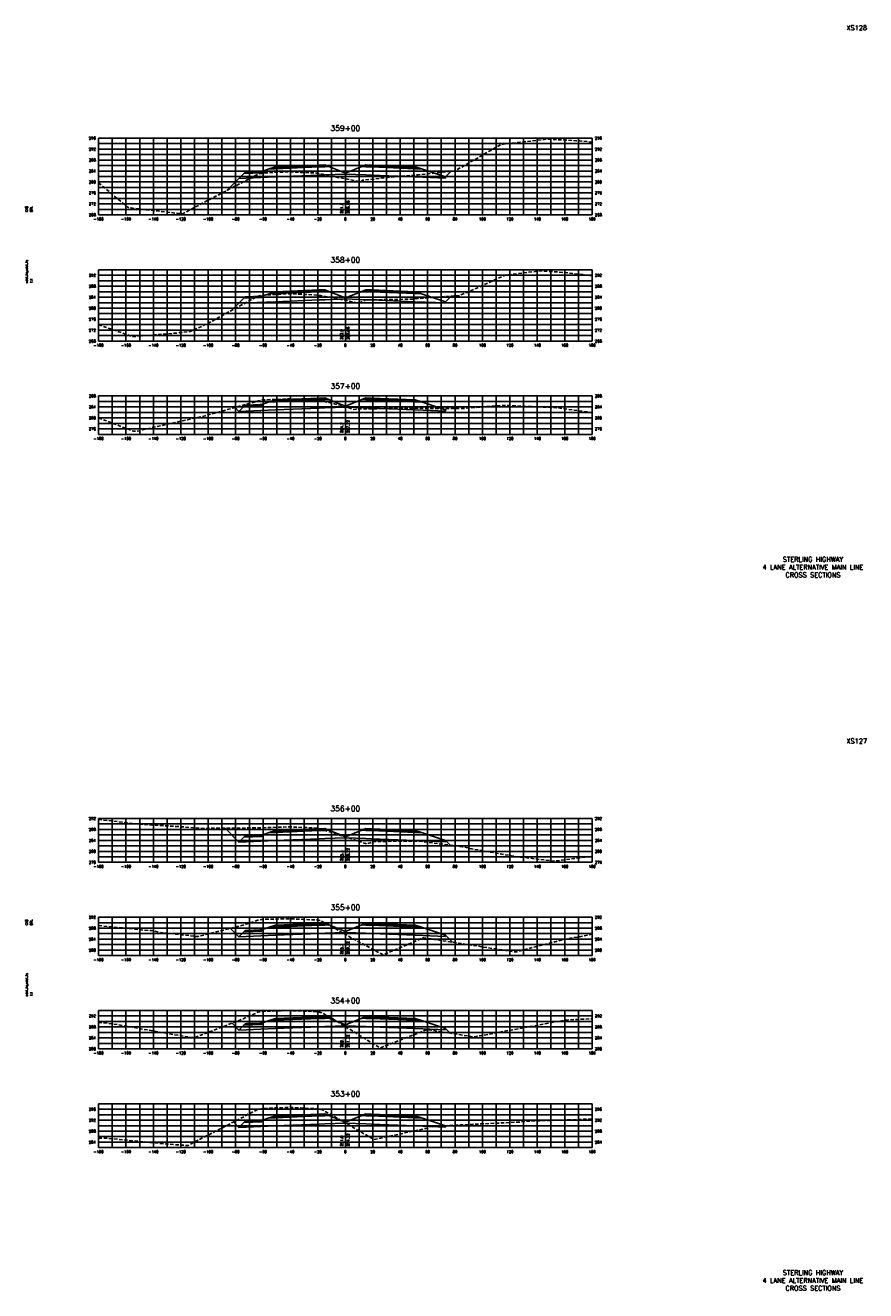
# Model space of a CAD drawing. Extents: x 37 to 9410, y 16 to 8218.
# Tile 92 of 110: x 5147 to 5760, y 7296 to 8218. Entities that reach past the tile are written whole.
import ezdxf
from ezdxf.enums import TextEntityAlignment as Align

# ---------------------------------------------------------------- set-up
doc = ezdxf.new("R2010")
doc.units = 0
doc.header["$LTSCALE"] = 20
doc.header["$MEASUREMENT"] = 0
doc.linetypes.add('HIDDEN_050%', pattern=[0.1875, 0.125, -0.0625])
for name, color, linetype in [('S-AT-TXT175', 6, 'Continuous'), ('S-AT-TXT80', 1, 'Continuous'), ('XDATUM', 3, 'Continuous'), ('XEG', 1, 'HIDDEN_050%'), ('XFG', 2, 'Continuous'), ('XGRID', 251, 'Continuous'), ('XGRIDT', 2, 'Continuous'), ('XREF-BORDER', 7, 'Continuous')]:
    doc.layers.add(name, color=color, linetype=linetype)
doc.styles.add('L100', font='simplex.shx', dxfattribs={"height": 2})
doc.styles.add('L175', font='ROMANSM.shx', dxfattribs={"height": 3.5})
doc.styles.add('L80', font='ROMANSM.shx', dxfattribs={"height": 1.6})

# ---------------------------------------------------------------- blocks, each defined once
blk = doc.blocks.new('03025_00_att1')
at = {"layer": 'S-AT-TXT175', "style": 'L175'}
for tag, p in [('NUM', (32.402, 20.822)), ('LINE1', (30.64, 1.444)), ('LINE2', (30.64, 1.161)), ('LINE3', (30.64, 0.877))]:
    blk.add_attdef(tag, text='', height=0.175, dxfattribs=at).set_placement(p, align=Align.CENTER)
at = {"layer": 'S-AT-TXT80', "style": 'L80'}
for tag, p in [('DESIGNED', (2.094, 14.201)), ('CHECKED', (2.265, 14.201)), ('DRAFTED', (2.436, 14.201)), ('PCTB', (2.094, 11.605)), ('PSCALE', (2.265, 11.605)), ('PVIEW', (2.436, 11.605))]:
    blk.add_attdef(tag, p, '', height=0.08, rotation=90, dxfattribs=at)

msp = doc.modelspace()

# ---------------------------------------------------------------- linework, layer by layer
at = {"layer": 'XDATUM', "flags": 128}
for points in [[(5293.62, 8097.84), (5302.41, 8106.63), (5329, 8107.69), (5361, 8108.97), (5365, 8109.13), (5380, 8109.73), (5395, 8109.13), (5399, 8108.97), (5431, 8107.69), (5453, 8106.81), (5453, 8107.7), (5456.97, 8111.67)], [(5297.21, 8010.43), (5302.41, 8015.63), (5329, 8016.69), (5361, 8017.97), (5365, 8018.13), (5380, 8018.73), (5395, 8018.13), (5399, 8017.97), (5431, 8016.69), (5453, 8015.81), (5453, 8016.7), (5457.08, 8020.78)], [(5299.55, 7939.61), (5302.41, 7936.75), (5329, 7937.82), (5361, 7939.1), (5365, 7939.26), (5380, 7939.86), (5395, 7939.26), (5399, 7939.1), (5431, 7937.82), (5453, 7936.94), (5453, 7937.82), (5454.07, 7938.89)], [(5292.24, 7632.92), (5302.41, 7622.75), (5329, 7623.82), (5361, 7625.1), (5365, 7625.26), (5380, 7625.86), (5395, 7625.26), (5399, 7625.1), (5431, 7623.82), (5453, 7622.94), (5453, 7623.82), (5456.37, 7620.45)], [(5296.29, 7559.88), (5302.41, 7553.75), (5329, 7554.82), (5361, 7556.1), (5365, 7556.26), (5380, 7556.86), (5395, 7556.26), (5399, 7556.1), (5431, 7554.82), (5453, 7553.94), (5453, 7554.82), (5458.05, 7549.78)], [(5297.36, 7490.8), (5302.41, 7485.75), (5329, 7486.82), (5361, 7488.1), (5365, 7488.26), (5380, 7488.86), (5395, 7488.26), (5399, 7488.1), (5431, 7486.82), (5453, 7485.94), (5453, 7486.82), (5456.35, 7483.47)], [(5298.44, 7418.72), (5302.41, 7414.75), (5329, 7415.82), (5361, 7417.1), (5365, 7417.26), (5380, 7417.86), (5395, 7417.26), (5399, 7417.1), (5431, 7415.82), (5453, 7414.94), (5453, 7415.82), (5453.2, 7416.02)]]:
    msp.add_lwpolyline(points, dxfattribs=at)
at = {"layer": 'XEG', "flags": 128}
for points in [[(5200, 8103.43), (5220.66, 8086.04), (5222.13, 8085.09), (5223.68, 8085.04), (5259.53, 8080.91), (5261.42, 8080.82), (5275.45, 8088.35), (5316.81, 8109.94), (5318.93, 8110.19), (5320.28, 8110.62), (5330.93, 8111.05), (5339.18, 8111.46), (5347.69, 8111.02), (5358.95, 8110.53), (5360.64, 8110.24), (5361.95, 8110.02), (5374.29, 8107.37), (5380, 8106.27), (5391.4, 8104.06), (5392.71, 8105.25), (5418.93, 8108.17), (5425.87, 8108.55), (5433.2, 8109.27), (5459.82, 8111.96), (5485.02, 8126.46), (5493.78, 8131.37), (5503.04, 8132.42), (5527.74, 8135.24), (5551.11, 8133.94), (5560, 8133.14)], [(5200, 7999.86), (5224.89, 7991.27), (5258.21, 7993.97), (5259.01, 7994.15), (5259.51, 7994.21), (5266.73, 7995.09), (5278.85, 8000.39), (5316.26, 8020.85), (5318.16, 8021.27), (5319.65, 8021.57), (5331.5, 8022.07), (5339.39, 8022.56), (5351.54, 8021.95), (5359.1, 8021.56), (5360.85, 8021.3), (5362.08, 8021.13), (5378.84, 8018.02), (5380, 8017.78), (5390.07, 8015.73), (5390.39, 8015.89), (5394.22, 8017.81), (5394.67, 8018.06), (5399.19, 8018.11), (5428.63, 8018.57), (5456.48, 8020.75), (5462.58, 8021.04), (5469.03, 8023.53), (5496.54, 8036.07), (5522.57, 8039.25), (5538.87, 8038.1), (5560, 8035.68)], [(5200, 7932.06), (5225.51, 7922.24), (5229.68, 7922.56), (5231.94, 7923.28), (5277.69, 7933.54), (5298.9, 7939.44), (5310.55, 7942.67), (5316.34, 7944.43), (5318.62, 7944.86), (5319.56, 7945.09), (5333.81, 7945.67), (5339.38, 7945.87), (5353.45, 7945.36), (5359.02, 7945.07), (5360.99, 7944.67), (5361.74, 7944.51), (5379.28, 7940.62), (5380, 7940.35), (5385.62, 7938.24), (5392.11, 7938.51), (5427.94, 7939.14), (5435.03, 7938.99), (5465.34, 7938.83), (5494.03, 7941.12), (5499.3, 7940.99), (5504.87, 7940.69), (5533.26, 7939.57), (5560, 7935.89)], [(5200, 7639.29), (5202.94, 7638.8), (5209.82, 7638.3), (5224.59, 7636.26), (5247.57, 7634.75), (5279.16, 7632.62), (5279.6, 7632.79), (5282.56, 7632.86), (5314.48, 7633.07), (5318.11, 7633.14), (5319.31, 7633.2), (5320.1, 7633.22), (5339.25, 7633.87), (5354.91, 7633.17), (5359.18, 7632.99), (5361.57, 7632.3), (5362.27, 7632.21), (5380, 7626.58), (5383.06, 7625.61), (5395.8, 7621.35), (5400.03, 7623.08), (5401.02, 7623.28), (5434.15, 7623.38), (5465.49, 7619.25), (5468.1, 7618.87), (5470.86, 7618.11), (5502.06, 7612.6), (5531.58, 7608.9), (5540.71, 7609.87), (5560, 7612.44)], [(5200, 7561.87), (5227.34, 7559.22), (5233.17, 7558.56), (5238.69, 7558.23), (5244.2, 7556.98), (5272.36, 7553.83), (5305.36, 7562.17), (5316.16, 7565.72), (5319.28, 7566.35), (5320, 7566.46), (5323.89, 7566.55), (5339.27, 7566.88), (5343.16, 7566.68), (5359.16, 7565.96), (5361.48, 7565.65), (5362.08, 7565.57), (5380, 7555.49), (5384.37, 7553.03), (5407.53, 7540.58), (5436.86, 7553.05), (5436.86, 7553.05), (5436.91, 7553.06), (5436.95, 7553.05), (5438.61, 7552.8), (5503.04, 7542.78), (5504.82, 7542.79), (5506.7, 7543.31), (5538.78, 7551.61), (5560, 7555.51)], [(5200, 7491.33), (5210.15, 7490.31), (5263.17, 7480.96), (5269.81, 7480.1), (5289.4, 7487.71), (5289.82, 7487.87), (5290.26, 7488.04), (5305.6, 7494), (5316.09, 7498.66), (5319.36, 7499.25), (5319.93, 7499.38), (5322.97, 7499.49), (5339.41, 7499.94), (5356.37, 7499.23), (5359.37, 7499.09), (5362, 7498.61), (5362.49, 7498.5), (5372.54, 7492.88), (5380, 7488.28), (5393.49, 7479.96), (5394.15, 7479.55), (5395, 7479.03), (5405.18, 7472.75), (5405.38, 7472.76), (5408.41, 7473.84), (5439.67, 7486.1), (5472.7, 7480.9), (5474.5, 7480.81), (5506.35, 7486.72), (5540.59, 7493), (5542.54, 7493.23), (5560, 7493.87)], [(5200, 7406.86), (5204.73, 7406.99), (5229.17, 7404.61), (5248.33, 7402.7), (5265.16, 7401.52), (5311.34, 7425.38), (5316.05, 7427.83), (5319.48, 7428.56), (5319.74, 7428.6), (5338.07, 7429.24), (5339.58, 7429.28), (5341.07, 7429.22), (5359.3, 7428.31), (5362.6, 7427.77), (5362.82, 7427.74), (5369.56, 7424.1), (5380, 7418.03), (5400.86, 7405.89), (5438.69, 7414.05), (5439.57, 7414.24), (5442.43, 7415.93), (5445.96, 7415.66), (5508.53, 7418.75), (5512.05, 7419.26), (5560, 7420.86)]]:
    msp.add_lwpolyline(points, dxfattribs=at)
at = {"layer": 'XFG', "flags": 128}
for points in [[(5380, 8110.47), (5368.05, 8115.25), (5365, 8115.13), (5361, 8114.97), (5329, 8113.69), (5324.43, 8113.51), (5319, 8111.7), (5319, 8110.7), (5305.96, 8110.18), (5302.41, 8106.63), (5329, 8107.69), (5361, 8108.97), (5365, 8109.13), (5380, 8109.73), (5380, 8110.47)], [(5319, 8111.7), (5318, 8111.66), (5318, 8111.32), (5308, 8110.92), (5308, 8111.26), (5307, 8111.22), (5305.96, 8110.18), (5319, 8110.7), (5319, 8111.7)], [(5318, 8111.66), (5308, 8111.26), (5308, 8110.92), (5318, 8111.32), (5318, 8111.66)], [(5365, 8115.47), (5361, 8115.31), (5329, 8114.03), (5329, 8115.03), (5324.43, 8113.51), (5329, 8113.69), (5361, 8114.97), (5365, 8115.13), (5368.05, 8115.25), (5365, 8116.47), (5365, 8115.47)], [(5365, 8116.47), (5361, 8116.31), (5329, 8115.03), (5329, 8114.69), (5361, 8115.97), (5365, 8116.13), (5365, 8116.47)], [(5365, 8116.13), (5361, 8115.97), (5329, 8114.69), (5329, 8114.03), (5361, 8115.31), (5365, 8115.47), (5365, 8116.13)], [(5380, 8110.47), (5391.95, 8115.25), (5395, 8115.13), (5399, 8114.97), (5431, 8113.69), (5435.57, 8113.51), (5453, 8107.7), (5453, 8106.81), (5431, 8107.69), (5399, 8108.97), (5395, 8109.13), (5380, 8109.73)], [(5395, 8116.47), (5391.95, 8115.25), (5395, 8115.13), (5399, 8114.97), (5431, 8113.69), (5435.57, 8113.51), (5431, 8115.03), (5431, 8114.03), (5399, 8115.31), (5395, 8115.47), (5395, 8116.47)], [(5395, 8116.47), (5395, 8116.13), (5399, 8115.97), (5431, 8114.69), (5431, 8115.03), (5399, 8116.31), (5395, 8116.47)], [(5395, 8116.13), (5395, 8115.47), (5399, 8115.31), (5431, 8114.03), (5431, 8114.69), (5399, 8115.97), (5395, 8116.13)], [(5453, 8107.7), (5453, 8107.7), (5456.97, 8111.67)], [(5302.41, 8106.63), (5302.41, 8106.63), (5293.62, 8097.84)], [(5380, 8019.47), (5368.05, 8024.25), (5365, 8024.13), (5361, 8023.97), (5329, 8022.69), (5324.43, 8022.51), (5319, 8020.7), (5319, 8019.7), (5305.96, 8019.18), (5302.41, 8015.63), (5329, 8016.69), (5361, 8017.97), (5365, 8018.13), (5380, 8018.73), (5380, 8019.47)], [(5319, 8020.7), (5318, 8020.66), (5318, 8020.32), (5308, 8019.92), (5308, 8020.26), (5307, 8020.22), (5305.96, 8019.18), (5319, 8019.7), (5319, 8020.7)], [(5318, 8020.66), (5308, 8020.26), (5308, 8019.92), (5318, 8020.32), (5318, 8020.66)], [(5365, 8024.47), (5361, 8024.31), (5329, 8023.03), (5329, 8024.03), (5324.43, 8022.51), (5329, 8022.69), (5361, 8023.97), (5365, 8024.13), (5368.05, 8024.25), (5365, 8025.47), (5365, 8024.47)], [(5365, 8025.47), (5361, 8025.31), (5329, 8024.03), (5329, 8023.69), (5361, 8024.97), (5365, 8025.13), (5365, 8025.47)], [(5365, 8025.13), (5361, 8024.97), (5329, 8023.69), (5329, 8023.03), (5361, 8024.31), (5365, 8024.47), (5365, 8025.13)], [(5380, 8019.47), (5391.95, 8024.25), (5395, 8024.13), (5399, 8023.97), (5431, 8022.69), (5435.57, 8022.51), (5453, 8016.7), (5453, 8015.81), (5431, 8016.69), (5399, 8017.97), (5395, 8018.13), (5380, 8018.73)], [(5395, 8025.47), (5391.95, 8024.25), (5395, 8024.13), (5399, 8023.97), (5431, 8022.69), (5435.57, 8022.51), (5431, 8024.03), (5431, 8023.03), (5399, 8024.31), (5395, 8024.47), (5395, 8025.47)], [(5395, 8025.47), (5395, 8025.13), (5399, 8024.97), (5431, 8023.69), (5431, 8024.03), (5399, 8025.31), (5395, 8025.47)], [(5395, 8025.13), (5395, 8024.47), (5399, 8024.31), (5431, 8023.03), (5431, 8023.69), (5399, 8024.97), (5395, 8025.13)], [(5453, 8016.7), (5453, 8016.7), (5457.08, 8020.78)], [(5302.41, 8015.63), (5302.41, 8015.63), (5297.21, 8010.43)], [(5380, 7940.6), (5368.05, 7945.38), (5365, 7945.26), (5361, 7945.1), (5329, 7943.82), (5324.43, 7943.63), (5319, 7941.82), (5319, 7940.82), (5305.96, 7940.3), (5302.41, 7936.75), (5329, 7937.82), (5361, 7939.1), (5365, 7939.26), (5380, 7939.86), (5380, 7940.6)], [(5365, 7945.6), (5361, 7945.44), (5329, 7944.16), (5329, 7945.16), (5324.43, 7943.63), (5329, 7943.82), (5361, 7945.1), (5365, 7945.26), (5368.05, 7945.38), (5365, 7946.6), (5365, 7945.6)], [(5365, 7946.6), (5361, 7946.44), (5329, 7945.16), (5329, 7944.82), (5361, 7946.1), (5365, 7946.26), (5365, 7946.6)], [(5365, 7946.26), (5361, 7946.1), (5329, 7944.82), (5329, 7944.16), (5361, 7945.44), (5365, 7945.6), (5365, 7946.26)], [(5380, 7940.6), (5391.95, 7945.38), (5395, 7945.26), (5399, 7945.1), (5431, 7943.82), (5435.57, 7943.63), (5453, 7937.82), (5453, 7936.94), (5431, 7937.82), (5399, 7939.1), (5395, 7939.26), (5380, 7939.86)], [(5395, 7946.6), (5391.95, 7945.38), (5395, 7945.26), (5399, 7945.1), (5431, 7943.82), (5435.57, 7943.63), (5431, 7945.16), (5431, 7944.16), (5399, 7945.44), (5395, 7945.6), (5395, 7946.6)], [(5395, 7946.6), (5395, 7946.26), (5399, 7946.1), (5431, 7944.82), (5431, 7945.16), (5399, 7946.44), (5395, 7946.6)], [(5395, 7946.26), (5395, 7945.6), (5399, 7945.44), (5431, 7944.16), (5431, 7944.82), (5399, 7946.1), (5395, 7946.26)], [(5302.41, 7936.75), (5302.41, 7936.75), (5299.55, 7939.61)], [(5319, 7941.82), (5318, 7941.78), (5318, 7941.44), (5308, 7941.04), (5308, 7941.38), (5307, 7941.34), (5305.96, 7940.3), (5319, 7940.82), (5319, 7941.82)], [(5318, 7941.78), (5308, 7941.38), (5308, 7941.04), (5318, 7941.44), (5318, 7941.78)], [(5453, 7937.82), (5453, 7937.82), (5454.07, 7938.89)], [(5302.41, 7622.75), (5302.41, 7622.75), (5292.24, 7632.92)], [(5380, 7626.6), (5368.05, 7631.38), (5365, 7631.26), (5361, 7631.1), (5329, 7629.82), (5324.43, 7629.63), (5319, 7627.82), (5319, 7626.82), (5305.96, 7626.3), (5302.41, 7622.75), (5329, 7623.82), (5361, 7625.1), (5365, 7625.26), (5380, 7625.86), (5380, 7626.6)], [(5365, 7631.6), (5361, 7631.44), (5329, 7630.16), (5329, 7631.16), (5324.43, 7629.63), (5329, 7629.82), (5361, 7631.1), (5365, 7631.26), (5368.05, 7631.38), (5365, 7632.6), (5365, 7631.6)], [(5365, 7632.6), (5361, 7632.44), (5329, 7631.16), (5329, 7630.82), (5361, 7632.1), (5365, 7632.26), (5365, 7632.6)], [(5365, 7632.26), (5361, 7632.1), (5329, 7630.82), (5329, 7630.16), (5361, 7631.44), (5365, 7631.6), (5365, 7632.26)], [(5380, 7626.6), (5391.95, 7631.38), (5395, 7631.26), (5399, 7631.1), (5431, 7629.82), (5435.57, 7629.63), (5453, 7623.82), (5453, 7622.94), (5431, 7623.82), (5399, 7625.1), (5395, 7625.26), (5380, 7625.86)], [(5395, 7632.6), (5391.95, 7631.38), (5395, 7631.26), (5399, 7631.1), (5431, 7629.82), (5435.57, 7629.63), (5431, 7631.16), (5431, 7630.16), (5399, 7631.44), (5395, 7631.6), (5395, 7632.6)], [(5395, 7632.6), (5395, 7632.26), (5399, 7632.1), (5431, 7630.82), (5431, 7631.16), (5399, 7632.44), (5395, 7632.6)], [(5395, 7632.26), (5395, 7631.6), (5399, 7631.44), (5431, 7630.16), (5431, 7630.82), (5399, 7632.1), (5395, 7632.26)], [(5319, 7627.82), (5318, 7627.78), (5318, 7627.44), (5308, 7627.04), (5308, 7627.38), (5307, 7627.34), (5305.96, 7626.3), (5319, 7626.82), (5319, 7627.82)], [(5318, 7627.78), (5308, 7627.38), (5308, 7627.04), (5318, 7627.44), (5318, 7627.78)], [(5453, 7623.82), (5453, 7623.82), (5456.37, 7620.45)], [(5302.41, 7553.75), (5302.41, 7553.75), (5296.29, 7559.88)], [(5380, 7557.6), (5368.05, 7562.38), (5365, 7562.26), (5361, 7562.1), (5329, 7560.82), (5324.43, 7560.63), (5319, 7558.82), (5319, 7557.82), (5305.96, 7557.3), (5302.41, 7553.75), (5329, 7554.82), (5361, 7556.1), (5365, 7556.26), (5380, 7556.86), (5380, 7557.6)], [(5319, 7558.82), (5318, 7558.78), (5318, 7558.44), (5308, 7558.04), (5308, 7558.38), (5307, 7558.34), (5305.96, 7557.3), (5319, 7557.82), (5319, 7558.82)], [(5318, 7558.78), (5308, 7558.38), (5308, 7558.04), (5318, 7558.44), (5318, 7558.78)], [(5365, 7562.6), (5361, 7562.44), (5329, 7561.16), (5329, 7562.16), (5324.43, 7560.63), (5329, 7560.82), (5361, 7562.1), (5365, 7562.26), (5368.05, 7562.38), (5365, 7563.6), (5365, 7562.6)], [(5365, 7563.6), (5361, 7563.44), (5329, 7562.16), (5329, 7561.82), (5361, 7563.1), (5365, 7563.26), (5365, 7563.6)], [(5365, 7563.26), (5361, 7563.1), (5329, 7561.82), (5329, 7561.16), (5361, 7562.44), (5365, 7562.6), (5365, 7563.26)], [(5380, 7557.6), (5391.95, 7562.38), (5395, 7562.26), (5399, 7562.1), (5431, 7560.82), (5435.57, 7560.63), (5453, 7554.82), (5453, 7553.94), (5431, 7554.82), (5399, 7556.1), (5395, 7556.26), (5380, 7556.86)], [(5395, 7563.6), (5391.95, 7562.38), (5395, 7562.26), (5399, 7562.1), (5431, 7560.82), (5435.57, 7560.63), (5431, 7562.16), (5431, 7561.16), (5399, 7562.44), (5395, 7562.6), (5395, 7563.6)], [(5395, 7563.6), (5395, 7563.26), (5399, 7563.1), (5431, 7561.82), (5431, 7562.16), (5399, 7563.44), (5395, 7563.6)], [(5395, 7563.26), (5395, 7562.6), (5399, 7562.44), (5431, 7561.16), (5431, 7561.82), (5399, 7563.1), (5395, 7563.26)], [(5453, 7554.82), (5453, 7554.82), (5458.05, 7549.78)], [(5380, 7489.6), (5368.05, 7494.38), (5365, 7494.26), (5361, 7494.1), (5329, 7492.82), (5324.43, 7492.63), (5319, 7490.82), (5319, 7489.82), (5305.96, 7489.3), (5302.41, 7485.75), (5329, 7486.82), (5361, 7488.1), (5365, 7488.26), (5380, 7488.86), (5380, 7489.6)], [(5319, 7490.82), (5318, 7490.78), (5318, 7490.44), (5308, 7490.04), (5308, 7490.38), (5307, 7490.34), (5305.96, 7489.3), (5319, 7489.82), (5319, 7490.82)], [(5365, 7494.6), (5361, 7494.44), (5329, 7493.16), (5329, 7494.16), (5324.43, 7492.63), (5329, 7492.82), (5361, 7494.1), (5365, 7494.26), (5368.05, 7494.38), (5365, 7495.6), (5365, 7494.6)], [(5365, 7495.6), (5361, 7495.44), (5329, 7494.16), (5329, 7493.82), (5361, 7495.1), (5365, 7495.26), (5365, 7495.6)], [(5365, 7495.26), (5361, 7495.1), (5329, 7493.82), (5329, 7493.16), (5361, 7494.44), (5365, 7494.6), (5365, 7495.26)], [(5380, 7489.6), (5391.95, 7494.38), (5395, 7494.26), (5399, 7494.1), (5431, 7492.82), (5435.57, 7492.63), (5453, 7486.82), (5453, 7485.94), (5431, 7486.82), (5399, 7488.1), (5395, 7488.26), (5380, 7488.86)], [(5395, 7495.6), (5391.95, 7494.38), (5395, 7494.26), (5399, 7494.1), (5431, 7492.82), (5435.57, 7492.63), (5431, 7494.16), (5431, 7493.16), (5399, 7494.44), (5395, 7494.6), (5395, 7495.6)], [(5395, 7495.6), (5395, 7495.26), (5399, 7495.1), (5431, 7493.82), (5431, 7494.16), (5399, 7495.44), (5395, 7495.6)], [(5395, 7495.26), (5395, 7494.6), (5399, 7494.44), (5431, 7493.16), (5431, 7493.82), (5399, 7495.1), (5395, 7495.26)], [(5302.41, 7485.75), (5302.41, 7485.75), (5297.36, 7490.8)], [(5318, 7490.78), (5308, 7490.38), (5308, 7490.04), (5318, 7490.44), (5318, 7490.78)], [(5453, 7486.82), (5453, 7486.82), (5456.35, 7483.47)], [(5302.41, 7414.75), (5302.41, 7414.75), (5298.44, 7418.72)], [(5380, 7418.6), (5368.05, 7423.38), (5365, 7423.26), (5361, 7423.1), (5329, 7421.82), (5324.43, 7421.63), (5319, 7419.82), (5319, 7418.82), (5305.96, 7418.3), (5302.41, 7414.75), (5329, 7415.82), (5361, 7417.1), (5365, 7417.26), (5380, 7417.86), (5380, 7418.6)], [(5319, 7419.82), (5318, 7419.78), (5318, 7419.44), (5308, 7419.04), (5308, 7419.38), (5307, 7419.34), (5305.96, 7418.3), (5319, 7418.82), (5319, 7419.82)], [(5318, 7419.78), (5308, 7419.38), (5308, 7419.04), (5318, 7419.44), (5318, 7419.78)], [(5365, 7423.6), (5361, 7423.44), (5329, 7422.16), (5329, 7423.16), (5324.43, 7421.63), (5329, 7421.82), (5361, 7423.1), (5365, 7423.26), (5368.05, 7423.38), (5365, 7424.6), (5365, 7423.6)], [(5365, 7424.6), (5361, 7424.44), (5329, 7423.16), (5329, 7422.82), (5361, 7424.1), (5365, 7424.26), (5365, 7424.6)], [(5365, 7424.26), (5361, 7424.1), (5329, 7422.82), (5329, 7422.16), (5361, 7423.44), (5365, 7423.6), (5365, 7424.26)], [(5380, 7418.6), (5391.95, 7423.38), (5395, 7423.26), (5399, 7423.1), (5431, 7421.82), (5435.57, 7421.63), (5453, 7415.82), (5453, 7414.94), (5431, 7415.82), (5399, 7417.1), (5395, 7417.26), (5380, 7417.86)], [(5395, 7424.6), (5391.95, 7423.38), (5395, 7423.26), (5399, 7423.1), (5431, 7421.82), (5435.57, 7421.63), (5431, 7423.16), (5431, 7422.16), (5399, 7423.44), (5395, 7423.6), (5395, 7424.6)], [(5395, 7424.6), (5395, 7424.26), (5399, 7424.1), (5431, 7422.82), (5431, 7423.16), (5399, 7424.44), (5395, 7424.6)], [(5395, 7424.26), (5395, 7423.6), (5399, 7423.44), (5431, 7422.16), (5431, 7422.82), (5399, 7424.1), (5395, 7424.26)], [(5453, 7415.82), (5453, 7415.82), (5453.2, 7416.02)]]:
    msp.add_lwpolyline(points, dxfattribs=at)
at = {"layer": 'XGRID'}
for p, q in [((5200, 8080), (5200, 8136)), ((5200, 8136), (5560, 8136)), ((5200, 8132), (5560, 8132)), ((5200, 8128), (5560, 8128)), ((5210, 8080), (5210, 8136)), ((5220, 8080), (5220, 8136)), ((5230, 8080), (5230, 8136)), ((5240, 8080), (5240, 8136)), ((5250, 8080), (5250, 8136)), ((5260, 8080), (5260, 8136)), ((5270, 8080), (5270, 8136)), ((5280, 8080), (5280, 8136)), ((5290, 8080), (5290, 8136)), ((5300, 8080), (5300, 8136)), ((5310, 8080), (5310, 8136)), ((5320, 8080), (5320, 8136)), ((5330, 8080), (5330, 8136)), ((5340, 8080), (5340, 8136)), ((5350, 8080), (5350, 8136)), ((5360, 8080), (5360, 8136)), ((5370, 8080), (5370, 8136)), ((5380, 8080), (5380, 8136)), ((5390, 8080), (5390, 8136)), ((5400, 8080), (5400, 8136)), ((5410, 8080), (5410, 8136)), ((5420, 8080), (5420, 8136)), ((5430, 8080), (5430, 8136)), ((5440, 8080), (5440, 8136)), ((5450, 8080), (5450, 8136)), ((5460, 8080), (5460, 8136)), ((5470, 8080), (5470, 8136)), ((5480, 8080), (5480, 8136)), ((5490, 8080), (5490, 8136)), ((5500, 8080), (5500, 8136)), ((5510, 8080), (5510, 8136)), ((5520, 8080), (5520, 8136)), ((5530, 8080), (5530, 8136)), ((5540, 8080), (5540, 8136)), ((5550, 8080), (5550, 8136)), ((5560, 8080), (5560, 8136)), ((5200, 8124), (5560, 8124)), ((5200, 8120), (5560, 8120)), ((5200, 8116), (5560, 8116)), ((5200, 8112), (5560, 8112)), ((5200, 8108), (5560, 8108)), ((5200, 8104), (5560, 8104)), ((5200, 8100), (5560, 8100)), ((5200, 8096), (5560, 8096)), ((5200, 8092), (5560, 8092)), ((5200, 8088), (5560, 8088)), ((5200, 8084), (5560, 8084)), ((5200, 8080), (5560, 8080)), ((5200, 7988), (5200, 8040)), ((5200, 8040), (5560, 8040)), ((5200, 8036), (5560, 8036)), ((5210, 7988), (5210, 8040)), ((5220, 7988), (5220, 8040)), ((5230, 7988), (5230, 8040)), ((5240, 7988), (5240, 8040)), ((5250, 7988), (5250, 8040)), ((5260, 7988), (5260, 8040)), ((5270, 7988), (5270, 8040)), ((5280, 7988), (5280, 8040)), ((5290, 7988), (5290, 8040)), ((5300, 7988), (5300, 8040)), ((5310, 7988), (5310, 8040)), ((5320, 7988), (5320, 8040)), ((5330, 7988), (5330, 8040)), ((5340, 7988), (5340, 8040)), ((5350, 7988), (5350, 8040)), ((5360, 7988), (5360, 8040)), ((5370, 7988), (5370, 8040)), ((5380, 7988), (5380, 8040)), ((5390, 7988), (5390, 8040)), ((5400, 7988), (5400, 8040)), ((5410, 7988), (5410, 8040)), ((5420, 7988), (5420, 8040)), ((5430, 7988), (5430, 8040)), ((5440, 7988), (5440, 8040)), ((5450, 7988), (5450, 8040)), ((5460, 7988), (5460, 8040)), ((5470, 7988), (5470, 8040)), ((5480, 7988), (5480, 8040)), ((5490, 7988), (5490, 8040)), ((5500, 7988), (5500, 8040)), ((5510, 7988), (5510, 8040)), ((5520, 7988), (5520, 8040)), ((5530, 7988), (5530, 8040)), ((5540, 7988), (5540, 8040)), ((5550, 7988), (5550, 8040)), ((5560, 7988), (5560, 8040)), ((5200, 8032), (5560, 8032)), ((5200, 8028), (5560, 8028)), ((5200, 8024), (5560, 8024)), ((5200, 8020), (5560, 8020)), ((5200, 8016), (5560, 8016)), ((5200, 8012), (5560, 8012)), ((5200, 8008), (5560, 8008)), ((5200, 8004), (5560, 8004)), ((5200, 8000), (5560, 8000)), ((5200, 7996), (5560, 7996)), ((5200, 7992), (5560, 7992)), ((5200, 7988), (5560, 7988)), ((5200, 7920), (5200, 7948)), ((5200, 7948), (5560, 7948)), ((5200, 7944), (5560, 7944)), ((5210, 7920), (5210, 7948)), ((5220, 7920), (5220, 7948)), ((5230, 7920), (5230, 7948)), ((5240, 7920), (5240, 7948)), ((5250, 7920), (5250, 7948)), ((5260, 7920), (5260, 7948)), ((5270, 7920), (5270, 7948)), ((5280, 7920), (5280, 7948)), ((5290, 7920), (5290, 7948)), ((5300, 7920), (5300, 7948)), ((5310, 7920), (5310, 7948)), ((5320, 7920), (5320, 7948)), ((5330, 7920), (5330, 7948)), ((5340, 7920), (5340, 7948)), ((5350, 7920), (5350, 7948)), ((5360, 7920), (5360, 7948)), ((5370, 7920), (5370, 7948)), ((5380, 7920), (5380, 7948)), ((5390, 7920), (5390, 7948)), ((5400, 7920), (5400, 7948)), ((5410, 7920), (5410, 7948)), ((5420, 7920), (5420, 7948)), ((5430, 7920), (5430, 7948)), ((5440, 7920), (5440, 7948)), ((5450, 7920), (5450, 7948)), ((5460, 7920), (5460, 7948)), ((5470, 7920), (5470, 7948)), ((5480, 7920), (5480, 7948)), ((5490, 7920), (5490, 7948)), ((5500, 7920), (5500, 7948)), ((5510, 7920), (5510, 7948)), ((5520, 7920), (5520, 7948)), ((5530, 7920), (5530, 7948)), ((5540, 7920), (5540, 7948)), ((5550, 7920), (5550, 7948)), ((5560, 7920), (5560, 7948)), ((5200, 7940), (5560, 7940)), ((5200, 7936), (5560, 7936)), ((5200, 7932), (5560, 7932)), ((5200, 7928), (5560, 7928)), ((5200, 7924), (5560, 7924)), ((5200, 7920), (5560, 7920)), ((5200, 7608), (5200, 7640)), ((5200, 7640), (5560, 7640)), ((5210, 7608), (5210, 7640)), ((5220, 7608), (5220, 7640)), ((5230, 7608), (5230, 7640)), ((5240, 7608), (5240, 7640)), ((5250, 7608), (5250, 7640)), ((5260, 7608), (5260, 7640)), ((5270, 7608), (5270, 7640)), ((5280, 7608), (5280, 7640)), ((5290, 7608), (5290, 7640)), ((5300, 7608), (5300, 7640)), ((5310, 7608), (5310, 7640)), ((5320, 7608), (5320, 7640)), ((5330, 7608), (5330, 7640)), ((5340, 7608), (5340, 7640)), ((5350, 7608), (5350, 7640)), ((5360, 7608), (5360, 7640)), ((5370, 7608), (5370, 7640)), ((5380, 7608), (5380, 7640)), ((5390, 7608), (5390, 7640)), ((5400, 7608), (5400, 7640)), ((5410, 7608), (5410, 7640)), ((5420, 7608), (5420, 7640)), ((5430, 7608), (5430, 7640)), ((5440, 7608), (5440, 7640)), ((5450, 7608), (5450, 7640)), ((5460, 7608), (5460, 7640)), ((5470, 7608), (5470, 7640)), ((5480, 7608), (5480, 7640)), ((5490, 7608), (5490, 7640)), ((5500, 7608), (5500, 7640)), ((5510, 7608), (5510, 7640)), ((5520, 7608), (5520, 7640)), ((5530, 7608), (5530, 7640)), ((5540, 7608), (5540, 7640)), ((5550, 7608), (5550, 7640)), ((5560, 7608), (5560, 7640)), ((5200, 7636), (5560, 7636)), ((5200, 7632), (5560, 7632)), ((5200, 7628), (5560, 7628)), ((5200, 7624), (5560, 7624)), ((5200, 7620), (5560, 7620)), ((5200, 7616), (5560, 7616)), ((5200, 7612), (5560, 7612)), ((5200, 7608), (5560, 7608)), ((5200, 7540), (5200, 7568)), ((5200, 7568), (5560, 7568)), ((5210, 7540), (5210, 7568)), ((5220, 7540), (5220, 7568)), ((5230, 7540), (5230, 7568)), ((5240, 7540), (5240, 7568)), ((5250, 7540), (5250, 7568)), ((5260, 7540), (5260, 7568)), ((5270, 7540), (5270, 7568)), ((5280, 7540), (5280, 7568)), ((5290, 7540), (5290, 7568)), ((5300, 7540), (5300, 7568)), ((5310, 7540), (5310, 7568)), ((5320, 7540), (5320, 7568)), ((5330, 7540), (5330, 7568)), ((5340, 7540), (5340, 7568)), ((5350, 7540), (5350, 7568)), ((5360, 7540), (5360, 7568)), ((5370, 7540), (5370, 7568)), ((5380, 7540), (5380, 7568)), ((5390, 7540), (5390, 7568)), ((5400, 7540), (5400, 7568)), ((5410, 7540), (5410, 7568)), ((5420, 7540), (5420, 7568)), ((5430, 7540), (5430, 7568)), ((5440, 7540), (5440, 7568)), ((5450, 7540), (5450, 7568)), ((5460, 7540), (5460, 7568)), ((5470, 7540), (5470, 7568)), ((5480, 7540), (5480, 7568)), ((5490, 7540), (5490, 7568)), ((5500, 7540), (5500, 7568)), ((5510, 7540), (5510, 7568)), ((5520, 7540), (5520, 7568)), ((5530, 7540), (5530, 7568)), ((5540, 7540), (5540, 7568)), ((5550, 7540), (5550, 7568)), ((5560, 7540), (5560, 7568)), ((5200, 7564), (5560, 7564)), ((5200, 7560), (5560, 7560)), ((5200, 7556), (5560, 7556)), ((5200, 7552), (5560, 7552)), ((5200, 7548), (5560, 7548)), ((5200, 7544), (5560, 7544)), ((5200, 7540), (5560, 7540)), ((5200, 7472), (5200, 7500)), ((5200, 7500), (5560, 7500)), ((5200, 7496), (5560, 7496)), ((5200, 7492), (5560, 7492)), ((5210, 7472), (5210, 7500)), ((5220, 7472), (5220, 7500)), ((5230, 7472), (5230, 7500)), ((5240, 7472), (5240, 7500)), ((5250, 7472), (5250, 7500)), ((5260, 7472), (5260, 7500)), ((5270, 7472), (5270, 7500)), ((5280, 7472), (5280, 7500)), ((5290, 7472), (5290, 7500)), ((5300, 7472), (5300, 7500)), ((5310, 7472), (5310, 7500)), ((5320, 7472), (5320, 7500)), ((5330, 7472), (5330, 7500)), ((5340, 7472), (5340, 7500)), ((5350, 7472), (5350, 7500)), ((5360, 7472), (5360, 7500)), ((5370, 7472), (5370, 7500)), ((5380, 7472), (5380, 7500)), ((5390, 7472), (5390, 7500)), ((5400, 7472), (5400, 7500)), ((5410, 7472), (5410, 7500)), ((5420, 7472), (5420, 7500)), ((5430, 7472), (5430, 7500)), ((5440, 7472), (5440, 7500)), ((5450, 7472), (5450, 7500)), ((5460, 7472), (5460, 7500)), ((5470, 7472), (5470, 7500)), ((5480, 7472), (5480, 7500)), ((5490, 7472), (5490, 7500)), ((5500, 7472), (5500, 7500)), ((5510, 7472), (5510, 7500)), ((5520, 7472), (5520, 7500)), ((5530, 7472), (5530, 7500)), ((5540, 7472), (5540, 7500)), ((5550, 7472), (5550, 7500)), ((5560, 7472), (5560, 7500)), ((5200, 7488), (5560, 7488)), ((5200, 7484), (5560, 7484)), ((5200, 7480), (5560, 7480)), ((5200, 7476), (5560, 7476)), ((5200, 7472), (5560, 7472)), ((5200, 7400), (5200, 7432)), ((5200, 7432), (5560, 7432)), ((5200, 7428), (5560, 7428)), ((5210, 7400), (5210, 7432)), ((5220, 7400), (5220, 7432)), ((5230, 7400), (5230, 7432)), ((5240, 7400), (5240, 7432)), ((5250, 7400), (5250, 7432)), ((5260, 7400), (5260, 7432)), ((5270, 7400), (5270, 7432)), ((5280, 7400), (5280, 7432)), ((5290, 7400), (5290, 7432)), ((5300, 7400), (5300, 7432)), ((5310, 7400), (5310, 7432)), ((5320, 7400), (5320, 7432)), ((5330, 7400), (5330, 7432)), ((5340, 7400), (5340, 7432)), ((5350, 7400), (5350, 7432)), ((5360, 7400), (5360, 7432)), ((5370, 7400), (5370, 7432)), ((5380, 7400), (5380, 7432)), ((5390, 7400), (5390, 7432)), ((5400, 7400), (5400, 7432)), ((5410, 7400), (5410, 7432)), ((5420, 7400), (5420, 7432)), ((5430, 7400), (5430, 7432)), ((5440, 7400), (5440, 7432)), ((5450, 7400), (5450, 7432)), ((5460, 7400), (5460, 7432)), ((5470, 7400), (5470, 7432)), ((5480, 7400), (5480, 7432)), ((5490, 7400), (5490, 7432)), ((5500, 7400), (5500, 7432)), ((5510, 7400), (5510, 7432)), ((5520, 7400), (5520, 7432)), ((5530, 7400), (5530, 7432)), ((5540, 7400), (5540, 7432)), ((5550, 7400), (5550, 7432)), ((5560, 7400), (5560, 7432)), ((5200, 7424), (5560, 7424)), ((5200, 7420), (5560, 7420)), ((5200, 7416), (5560, 7416)), ((5200, 7412), (5560, 7412)), ((5200, 7408), (5560, 7408)), ((5200, 7404), (5560, 7404)), ((5200, 7400), (5560, 7400))]:
    msp.add_line(p, q, dxfattribs=at)

# ---------------------------------------------------------------- block references
at = {"layer": 'XREF-BORDER'}
ref = msp.add_blockref('03025_00_att1', (5106.45, 7798.23), dxfattribs=dict(at, xscale=20, yscale=20, zscale=20))
ref.add_attrib('LINE1', 'STERLING HIGHWAY', dxfattribs={"layer": 'S-AT-TXT175', "height": 3.5, "style": 'L175'}).set_placement((5721.07, 7827.1), align=Align.CENTER)
ref.add_attrib('LINE2', '4 LANE ALTERNATIVE MAIN LINE', dxfattribs={"layer": 'S-AT-TXT175', "height": 3.5, "style": 'L175'}).set_placement((5721.07, 7821.44), align=Align.CENTER)
ref.add_attrib('LINE3', 'CROSS SECTIONS', dxfattribs={"layer": 'S-AT-TXT175', "height": 3.5, "style": 'L175'}).set_placement((5721.07, 7815.77), align=Align.CENTER)
ref.add_attrib('NUM', 'XS128', dxfattribs={"layer": 'S-AT-TXT175', "height": 3.5, "style": 'L175'}).set_placement((5753, 8214.66), align=Align.CENTER)
ref.add_attrib('DESIGNED', 'CAB', (5148.34, 8082.25), dxfattribs={"layer": 'S-AT-TXT80', "height": 1.6, "rotation": 90, "style": 'L80'})
ref.add_attrib('CHECKED', 'DRL', (5151.75, 8082.25), dxfattribs={"layer": 'S-AT-TXT80', "height": 1.6, "rotation": 90, "style": 'L80'})
ref.add_attrib('PCTB', 'adot_hs,adot_fs', (5148.34, 8030.32), dxfattribs={"layer": 'S-AT-TXT80', "height": 1.6, "rotation": 90, "style": 'L80'})
ref.add_attrib('PSCALE', '1:1', (5151.75, 8030.32), dxfattribs={"layer": 'S-AT-TXT80', "height": 1.6, "rotation": 90, "style": 'L80'})
ref = msp.add_blockref('03025_00_att1', (5106.45, 7278.23), dxfattribs=dict(at, xscale=20, yscale=20, zscale=20))
ref.add_attrib('LINE1', 'STERLING HIGHWAY', dxfattribs={"layer": 'S-AT-TXT175', "height": 3.5, "style": 'L175'}).set_placement((5721.07, 7307.1), align=Align.CENTER)
ref.add_attrib('LINE2', '4 LANE ALTERNATIVE MAIN LINE', dxfattribs={"layer": 'S-AT-TXT175', "height": 3.5, "style": 'L175'}).set_placement((5721.07, 7301.44), align=Align.CENTER)
ref.add_attrib('LINE3', 'CROSS SECTIONS', dxfattribs={"layer": 'S-AT-TXT175', "height": 3.5, "style": 'L175'}).set_placement((5721.07, 7295.77), align=Align.CENTER)
ref.add_attrib('NUM', 'XS127', dxfattribs={"layer": 'S-AT-TXT175', "height": 3.5, "style": 'L175'}).set_placement((5753, 7694.66), align=Align.CENTER)
ref.add_attrib('DESIGNED', 'CAB', (5148.34, 7562.25), dxfattribs={"layer": 'S-AT-TXT80', "height": 1.6, "rotation": 90, "style": 'L80'})
ref.add_attrib('CHECKED', 'DRL', (5151.75, 7562.25), dxfattribs={"layer": 'S-AT-TXT80', "height": 1.6, "rotation": 90, "style": 'L80'})
ref.add_attrib('PCTB', 'adot_hs,adot_fs', (5148.34, 7510.32), dxfattribs={"layer": 'S-AT-TXT80', "height": 1.6, "rotation": 90, "style": 'L80'})
ref.add_attrib('PSCALE', '1:1', (5151.75, 7510.32), dxfattribs={"layer": 'S-AT-TXT80', "height": 1.6, "rotation": 90, "style": 'L80'})

# ---------------------------------------------------------------- texts
at = {"layer": 'XGRIDT', "style": 'L100'}
for s, p in [('296', (5198, 8136)), ('292', (5198, 8128)), ('288', (5198, 8120)), ('284', (5198, 8112)), ('280', (5198, 8104)), ('276', (5198, 8096)), ('272', (5198, 8088)), ('268', (5198, 8080)), ('292', (5198, 8036)), ('288', (5198, 8028)), ('284', (5198, 8020)), ('280', (5198, 8012)), ('276', (5198, 8004)), ('272', (5198, 7996)), ('268', (5198, 7988)), ('288', (5198, 7948)), ('284', (5198, 7940)), ('280', (5198, 7932)), ('276', (5198, 7924)), ('292', (5198, 7640)), ('288', (5198, 7632)), ('284', (5198, 7624)), ('280', (5198, 7616)), ('276', (5198, 7608)), ('292', (5198, 7568)), ('288', (5198, 7560)), ('284', (5198, 7552)), ('280', (5198, 7544)), ('292', (5198, 7496)), ('288', (5198, 7488)), ('284', (5198, 7480)), ('280', (5198, 7472)), ('296', (5198, 7428)), ('292', (5198, 7420)), ('288', (5198, 7412)), ('284', (5198, 7404))]:
    msp.add_text(s, height=2, dxfattribs=at).set_placement(p, align=Align.MIDDLE_RIGHT)
for s, p in [('359+00', (5380, 8140)), ('358+00', (5380, 8044)), ('357+00', (5380, 7952)), ('356+00', (5380, 7644)), ('355+00', (5380, 7572)), ('354+00', (5380, 7504)), ('353+00', (5380, 7436))]:
    msp.add_text(s, height=4, dxfattribs=at).set_placement(p, align=Align.BOTTOM_CENTER)
for s, p in [('296', (5562, 8136)), ('292', (5562, 8128)), ('288', (5562, 8120)), ('284', (5562, 8112)), ('280', (5562, 8104)), ('276', (5562, 8096)), ('272', (5562, 8088)), ('268', (5562, 8080)), ('292', (5562, 8036)), ('288', (5562, 8028)), ('284', (5562, 8020)), ('280', (5562, 8012)), ('276', (5562, 8004)), ('272', (5562, 7996)), ('268', (5562, 7988)), ('288', (5562, 7948)), ('284', (5562, 7940)), ('280', (5562, 7932)), ('276', (5562, 7924)), ('292', (5562, 7640)), ('288', (5562, 7632)), ('284', (5562, 7624)), ('280', (5562, 7616)), ('276', (5562, 7608)), ('292', (5562, 7568)), ('288', (5562, 7560)), ('284', (5562, 7552)), ('280', (5562, 7544)), ('292', (5562, 7496)), ('288', (5562, 7488)), ('284', (5562, 7480)), ('280', (5562, 7472)), ('296', (5562, 7428)), ('292', (5562, 7420)), ('288', (5562, 7412)), ('284', (5562, 7404))]:
    msp.add_text(s, height=2, dxfattribs=at).set_placement(p, align=Align.MIDDLE_LEFT)
for s, p in [('281.1', (5379, 8081)), ('282.9', (5379, 7989)), ('284.2', (5379, 7921)), ('285.3', (5379, 7609)), ('285.7', (5379, 7541)), ('288.1', (5379, 7473)), ('291.0', (5379, 7401))]:
    msp.add_text(s, height=2, rotation=90, dxfattribs=at).set_placement(p, align=Align.BOTTOM_LEFT)
for s, p in [('286.16', (5381, 8081)), ('286.66', (5381, 7989)), ('287.22', (5381, 7921)), ('288.22', (5381, 7609)), ('289.72', (5381, 7541)), ('291.72', (5381, 7473)), ('294.22', (5381, 7401))]:
    msp.add_text(s, height=2, rotation=90, dxfattribs=at).set_placement(p, align=Align.TOP_LEFT)
for s, p in [('-180', (5200, 8078)), ('-160', (5220, 8078)), ('-140', (5240, 8078)), ('-120', (5260, 8078)), ('-100', (5280, 8078)), ('-80', (5300, 8078)), ('-60', (5320, 8078)), ('-40', (5340, 8078)), ('-20', (5360, 8078)), ('0', (5380, 8078)), ('20', (5400, 8078)), ('40', (5420, 8078)), ('60', (5440, 8078)), ('80', (5460, 8078)), ('100', (5480, 8078)), ('120', (5500, 8078)), ('140', (5520, 8078)), ('160', (5540, 8078)), ('180', (5560, 8078)), ('-180', (5200, 7986)), ('-160', (5220, 7986)), ('-140', (5240, 7986)), ('-120', (5260, 7986)), ('-100', (5280, 7986)), ('-80', (5300, 7986)), ('-60', (5320, 7986)), ('-40', (5340, 7986)), ('-20', (5360, 7986)), ('0', (5380, 7986)), ('20', (5400, 7986)), ('40', (5420, 7986)), ('60', (5440, 7986)), ('80', (5460, 7986)), ('100', (5480, 7986)), ('120', (5500, 7986)), ('140', (5520, 7986)), ('160', (5540, 7986)), ('180', (5560, 7986)), ('-180', (5200, 7918)), ('-160', (5220, 7918)), ('-140', (5240, 7918)), ('-120', (5260, 7918)), ('-100', (5280, 7918)), ('-80', (5300, 7918)), ('-60', (5320, 7918)), ('-40', (5340, 7918)), ('-20', (5360, 7918)), ('0', (5380, 7918)), ('20', (5400, 7918)), ('40', (5420, 7918)), ('60', (5440, 7918)), ('80', (5460, 7918)), ('100', (5480, 7918)), ('120', (5500, 7918)), ('140', (5520, 7918)), ('160', (5540, 7918)), ('180', (5560, 7918)), ('-180', (5200, 7606)), ('-160', (5220, 7606)), ('-140', (5240, 7606)), ('-120', (5260, 7606)), ('-100', (5280, 7606)), ('-80', (5300, 7606)), ('-60', (5320, 7606)), ('-40', (5340, 7606)), ('-20', (5360, 7606)), ('0', (5380, 7606)), ('20', (5400, 7606)), ('40', (5420, 7606)), ('60', (5440, 7606)), ('80', (5460, 7606)), ('100', (5480, 7606)), ('120', (5500, 7606)), ('140', (5520, 7606)), ('160', (5540, 7606)), ('180', (5560, 7606)), ('-180', (5200, 7538)), ('-160', (5220, 7538)), ('-140', (5240, 7538)), ('-120', (5260, 7538)), ('-100', (5280, 7538)), ('-80', (5300, 7538)), ('-60', (5320, 7538)), ('-40', (5340, 7538)), ('-20', (5360, 7538)), ('0', (5380, 7538)), ('20', (5400, 7538)), ('40', (5420, 7538)), ('60', (5440, 7538)), ('80', (5460, 7538)), ('100', (5480, 7538)), ('120', (5500, 7538)), ('140', (5520, 7538)), ('160', (5540, 7538)), ('180', (5560, 7538)), ('-180', (5200, 7470)), ('-160', (5220, 7470)), ('-140', (5240, 7470)), ('-120', (5260, 7470)), ('-100', (5280, 7470)), ('-80', (5300, 7470)), ('-60', (5320, 7470)), ('-40', (5340, 7470)), ('-20', (5360, 7470)), ('0', (5380, 7470)), ('20', (5400, 7470)), ('40', (5420, 7470)), ('60', (5440, 7470)), ('80', (5460, 7470)), ('100', (5480, 7470)), ('120', (5500, 7470)), ('140', (5520, 7470)), ('160', (5540, 7470)), ('180', (5560, 7470)), ('-180', (5200, 7398)), ('-160', (5220, 7398)), ('-140', (5240, 7398)), ('-120', (5260, 7398)), ('-100', (5280, 7398)), ('-80', (5300, 7398)), ('-60', (5320, 7398)), ('-40', (5340, 7398)), ('-20', (5360, 7398)), ('0', (5380, 7398)), ('20', (5400, 7398)), ('40', (5420, 7398)), ('60', (5440, 7398)), ('80', (5460, 7398)), ('100', (5480, 7398)), ('120', (5500, 7398)), ('140', (5520, 7398)), ('160', (5540, 7398)), ('180', (5560, 7398))]:
    msp.add_text(s, height=2, dxfattribs=at).set_placement(p, align=Align.TOP_CENTER)

doc.saveas('drawing.dxf')
